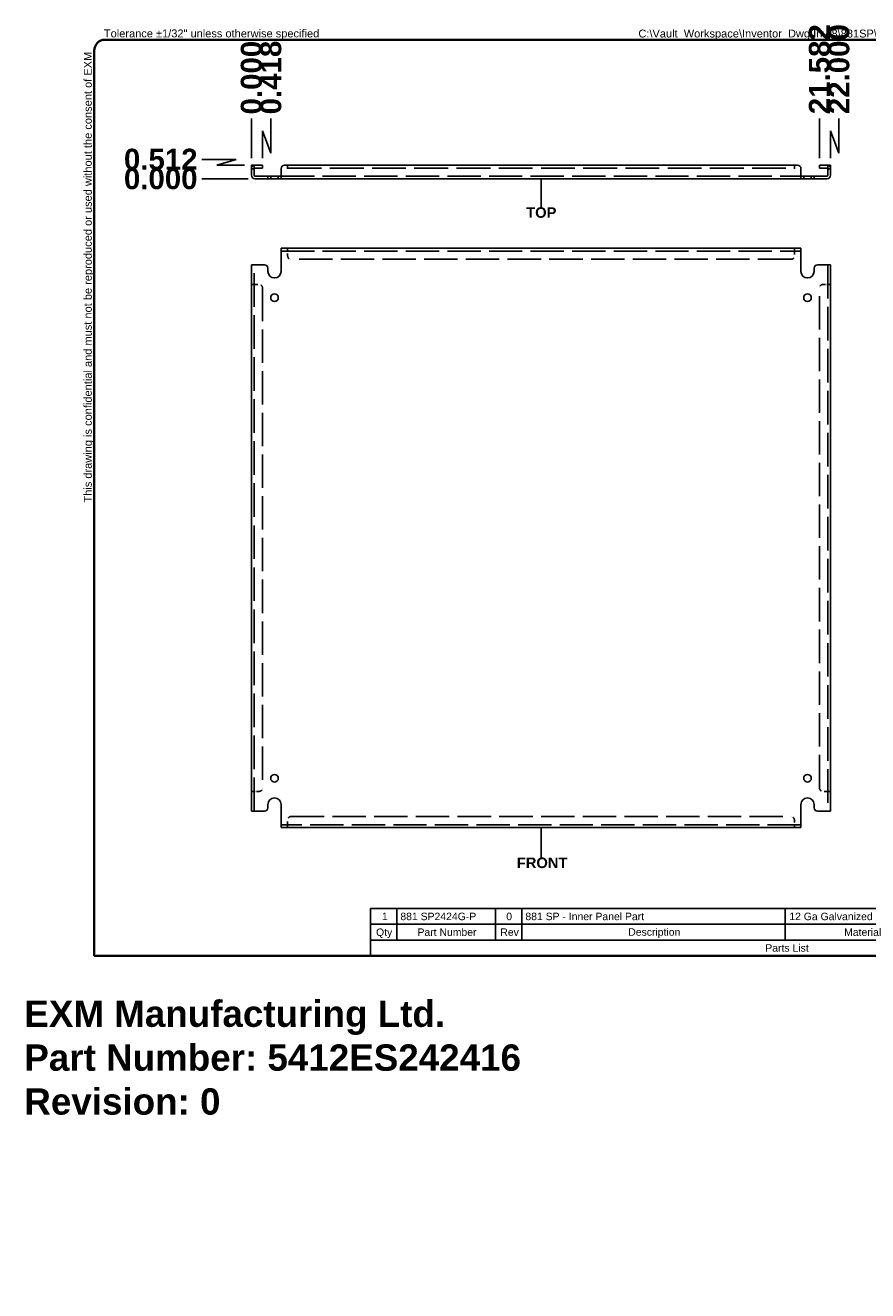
# Model space of a CAD drawing. Header units: inches. Extents: x 0 to 56.9, y -11 to 37.
# Tile 1 of 2: x 0 to 32, y -11 to 37. Entities that reach past the tile are written whole.
import ezdxf

# ---------------------------------------------------------------- set-up
doc = ezdxf.new("R2010")
doc.units = ezdxf.units.IN
doc.header["$LTSCALE"] = 6.666667
doc.header["$MEASUREMENT"] = 0
doc.linetypes.add('DASHED_SPACE', pattern=[0.2067, 0.1654, -0.0413])
doc.layers.get('0').update_dxf_attribs({"lineweight": 25})
for name, color, linetype, lineweight in [('Dimensions(ANSI)', 7, 'Continuous', 25), ('Hidden Edges(ANSI)', 7, 'DASHED_SPACE', 25), ('Sketch Geometry(ANSI)', 7, 'Continuous', 25), ('Symbols(ANSI)', 7, 'Continuous', 25), ('Visible Edges(ANSI)', 7, 'Continuous', 25)]:
    doc.layers.add(name, color=color, linetype=linetype, lineweight=lineweight)
doc.styles.add('Current-ANSI', font='arial.ttf')
doc.styles.add('Dimension-ANSI', font='arialbd.ttf')
doc.styles.add('Part List-ANSI', font='arial.ttf')
doc.styles.get("Standard").update_dxf_attribs({"font": 'arialbd.ttf'})
doc.dimstyles.new('INCH-ANSI', dxfattribs={"dimscale": 6.666667, "dimtxt": 0.12, "dimasz": 0.098425, "dimexe": 0.04, "dimexo": 0.04, "dimgap": 0.031496, "dimtad": 0, "dimtih": 1, "dimtoh": 1, "dimdec": 3, "dimrnd": 1e-08, "dimzin": 0, "dimdsep": 46, "dimtxsty": 'Dimension-ANSI', "dimcen": 0.09, "dimdle": 0.312, "dimclrd": 179, "dimclre": 179, "dimclrt": 7, "dimadec": 1, "dimazin": 0, "dimtfac": 1, "dimtdec": 3, "dimtofl": 0, "dimtmove": 0, "dimatfit": 3, "dimfxl": 1, "dimtolj": 1, "dimtzin": 4, "dimlwd": 25, "dimlwe": 25, "dimarcsym": 0})
doc.dimstyles.new('INCH-ANSI-VERTICAL', dxfattribs={"dimscale": 6.666667, "dimtxt": 0.12, "dimasz": 0.098425, "dimexe": 0.04, "dimexo": 0.04, "dimgap": 0.031496, "dimtad": 0, "dimtih": 1, "dimtoh": 1, "dimdec": 3, "dimrnd": 1e-08, "dimzin": 0, "dimdsep": 46, "dimtxsty": 'Dimension-ANSI', "dimcen": 0.09, "dimdle": 0.312, "dimclrd": 179, "dimclre": 179, "dimclrt": 7, "dimadec": 1, "dimazin": 0, "dimtfac": 1, "dimtdec": 3, "dimtofl": 0, "dimtmove": 0, "dimatfit": 3, "dimfxl": 1, "dimtolj": 1, "dimtzin": 4, "dimlwd": 25, "dimlwe": 25, "dimarcsym": 0})

# ---------------------------------------------------------------- blocks, each defined once
blk = doc.blocks.new('Parts List')
at = {"layer": 'Symbols(ANSI)'}
for p, q in [((13.023, 0.795), (3.548, 0.795)), ((3.548, 0.795), (3.548, 0.615)), ((3.848, 0.795), (3.848, 0.615)), ((4.973, 0.795), (4.973, 0.615)), ((5.273, 0.795), (5.273, 0.615)), ((8.273, 0.795), (8.273, 0.615)), ((10.023, 0.795), (10.023, 0.615)), ((11.523, 0.795), (11.523, 0.615)), ((13.023, 0.795), (13.023, 0.615)), ((13.023, 0.615), (3.548, 0.615)), ((3.548, 0.435), (3.548, 0.615)), ((3.848, 0.435), (3.848, 0.615)), ((4.973, 0.435), (4.973, 0.615)), ((5.273, 0.435), (5.273, 0.615)), ((8.273, 0.435), (8.273, 0.615)), ((10.023, 0.435), (10.023, 0.615)), ((11.523, 0.435), (11.523, 0.615)), ((13.023, 0.435), (13.023, 0.615)), ((3.548, 0.255), (3.548, 0.435)), ((13.023, 0.435), (3.548, 0.435)), ((13.023, 0.255), (13.023, 0.435)), ((13.023, 0.255), (3.548, 0.255))]:
    blk.add_line(p, q, dxfattribs=at)
at = {"layer": 'Symbols(ANSI)', "char_height": 0.085, "attachment_point": 7, "line_spacing_factor": 0.25, "style": 'Part List-ANSI'}
for s, insert in [('1', (3.678, 0.662)), ('881 SP2424G-P', (3.888, 0.66)), ('0', (5.095, 0.66)), ('881 SP - Inner Panel Part', (5.313, 0.66)), ('12 Ga Galvanized', (8.321, 0.66)), ('Unpainted', (10.068, 0.638)), ('Galvanized', (11.565, 0.66)), ('Part Number', (4.083, 0.481)), ('Rev', (5.027, 0.481)), ('Material', (8.946, 0.481)), ('Color', (10.637, 0.48)), ('Finish', (12.125, 0.481)), ('Qty', (3.611, 0.456)), ('Description', (6.485, 0.458)), ('Parts List', (8.047, 0.301))]:
    blk.add_mtext(s, dxfattribs=dict(at, insert=insert))
blk = doc.blocks.new('Datum Identifier1')
at = {"layer": 'Symbols(ANSI)', "color": 7, "linetype": 'Continuous', "lineweight": 25}
for p, q in [((5.491, 1.617), (5.491, 1.716)), ((5.491, 1.617), (5.491, 1.561)), ((5.491, 1.561), (5.491, 1.377))]:
    blk.add_line(p, q, dxfattribs=at)
at = {"layer": 'Symbols(ANSI)', "color": 7, "insert": (5.215, 1.253), "char_height": 0.12, "attachment_point": 7, "line_spacing_factor": 0.25, "style": 'Dimension-ANSI'}
blk.add_mtext('FRONT', dxfattribs=at)
blk = doc.blocks.new('Datum Identifier2')
at = {"layer": 'Symbols(ANSI)', "color": 7, "linetype": 'Continuous', "lineweight": 25}
for p, q in [((5.491, 9.01), (5.491, 9.108)), ((5.491, 9.01), (5.491, 8.97)), ((5.491, 8.97), (5.491, 8.786))]:
    blk.add_line(p, q, dxfattribs=at)
at = {"layer": 'Symbols(ANSI)', "color": 7, "insert": (5.322, 8.662), "char_height": 0.12, "attachment_point": 7, "line_spacing_factor": 0.25, "style": 'Dimension-ANSI'}
blk.add_mtext('TOP', dxfattribs=at)
blk = doc.blocks.new('*D12')
at = {"layer": 'Defpoints', "color": 0, "linetype": 'Continuous', "transparency": 16777216}
for p in [(8.629, 33.494), (8.629, 31.721), (8.629, 31.721)]:
    blk.add_point(p, dxfattribs=at)
at = {"layer": 'Dimensions(ANSI)', "color": 179, "linetype": 'Continuous', "lineweight": 25, "transparency": 16777216}
blk.add_line((8.629, 31.988), (8.629, 33.494), dxfattribs=at)
at = {"layer": 'Dimensions(ANSI)', "color": 7, "linetype": 'Continuous', "lineweight": 25, "transparency": 16777216, "insert": (8.629, 35.051), "char_height": 0.8, "attachment_point": 5, "rotation": 90, "style": 'Dimension-ANSI'}
blk.add_mtext('\\A1;0.000', dxfattribs=at)
blk = doc.blocks.new('*D13')
at = {"layer": 'Defpoints', "color": 0, "linetype": 'Continuous', "transparency": 16777216}
for p in [(9.366, 33.494), (8.629, 31.721), (9.047, 31.721)]:
    blk.add_point(p, dxfattribs=at)
at = {"layer": 'Dimensions(ANSI)', "color": 179, "linetype": 'Continuous', "lineweight": 25, "transparency": 16777216}
for p, q in [((9.366, 32.182), (9.366, 33.494)), ((9.047, 31.988), (9.047, 33.033)), ((9.047, 33.033), (9.366, 32.182))]:
    blk.add_line(p, q, dxfattribs=at)
at = {"layer": 'Dimensions(ANSI)', "color": 7, "linetype": 'Continuous', "lineweight": 25, "transparency": 16777216, "insert": (9.366, 35.054), "char_height": 0.8, "attachment_point": 5, "rotation": 90, "style": 'Dimension-ANSI'}
blk.add_mtext('\\A1;0.418', dxfattribs=at)
blk = doc.blocks.new('*D14')
at = {"layer": 'Defpoints', "color": 0, "linetype": 'Continuous', "transparency": 16777216}
for p in [(30.211, 33.494), (8.629, 31.721), (30.211, 31.721)]:
    blk.add_point(p, dxfattribs=at)
at = {"layer": 'Dimensions(ANSI)', "color": 179, "linetype": 'Continuous', "lineweight": 25, "transparency": 16777216}
blk.add_line((30.211, 31.988), (30.211, 33.494), dxfattribs=at)
at = {"layer": 'Dimensions(ANSI)', "color": 7, "linetype": 'Continuous', "lineweight": 25, "transparency": 16777216, "insert": (30.211, 35.371), "char_height": 0.8, "attachment_point": 5, "rotation": 90, "style": 'Dimension-ANSI'}
blk.add_mtext('\\A1;21.582', dxfattribs=at)
blk = doc.blocks.new('*D15')
at = {"layer": 'Defpoints', "color": 0, "linetype": 'Continuous', "transparency": 16777216}
for p in [(30.948, 33.494), (8.629, 31.721), (30.629, 31.721)]:
    blk.add_point(p, dxfattribs=at)
at = {"layer": 'Dimensions(ANSI)', "color": 179, "linetype": 'Continuous', "lineweight": 25, "transparency": 16777216}
for p, q in [((30.948, 32.182), (30.948, 33.494)), ((30.629, 31.988), (30.629, 33.033)), ((30.629, 33.033), (30.948, 32.182))]:
    blk.add_line(p, q, dxfattribs=at)
at = {"layer": 'Dimensions(ANSI)', "color": 7, "linetype": 'Continuous', "lineweight": 25, "transparency": 16777216, "insert": (30.948, 35.372), "char_height": 0.8, "attachment_point": 5, "rotation": 90, "style": 'Dimension-ANSI'}
blk.add_mtext('\\A1;22.000', dxfattribs=at)
blk = doc.blocks.new('*D20')
at = {"layer": 'Defpoints', "color": 0, "linetype": 'Continuous', "transparency": 16777216}
for p in [(6.74, 31.209), (8.765, 31.209), (8.765, 31.209)]:
    blk.add_point(p, dxfattribs=at)
at = {"layer": 'Dimensions(ANSI)', "color": 179, "linetype": 'Continuous', "lineweight": 25, "transparency": 16777216}
blk.add_line((8.499, 31.209), (6.74, 31.209), dxfattribs=at)
at = {"layer": 'Dimensions(ANSI)', "color": 7, "linetype": 'Continuous', "lineweight": 25, "transparency": 16777216, "insert": (5.182, 31.209), "char_height": 0.8, "attachment_point": 5, "style": 'Dimension-ANSI'}
blk.add_mtext('\\A1;0.000', dxfattribs=at)
blk = doc.blocks.new('*D21')
at = {"layer": 'Defpoints', "color": 0, "linetype": 'Continuous', "transparency": 16777216}
for p in [(6.74, 31.945), (8.629, 31.721), (8.765, 31.209)]:
    blk.add_point(p, dxfattribs=at)
at = {"layer": 'Dimensions(ANSI)', "color": 179, "linetype": 'Continuous', "lineweight": 25, "transparency": 16777216}
for p, q in [((8.052, 31.945), (6.74, 31.945)), ((7.317, 31.721), (8.052, 31.945)), ((8.363, 31.721), (7.317, 31.721))]:
    blk.add_line(p, q, dxfattribs=at)
at = {"layer": 'Dimensions(ANSI)', "color": 7, "linetype": 'Continuous', "lineweight": 25, "transparency": 16777216, "insert": (5.183, 31.945), "char_height": 0.8, "attachment_point": 5, "style": 'Dimension-ANSI'}
blk.add_mtext('\\A1;0.512', dxfattribs=at)
blk = doc.blocks.new('Borders EXM - B (Inch)')
at = {"layer": 'Sketch Geometry(ANSI)', "linetype": 'Continuous', "lineweight": 35}
for p, q in [((16.398, 10.692), (0.523, 10.692)), ((0.398, 10.567), (0.398, 0.255)), ((16.523, 0.38), (16.523, 10.567)), ((0.398, 0.255), (16.398, 0.255))]:
    blk.add_line(p, q, dxfattribs=at)
for centre, start, end in [((0.523, 10.567), 90, 180), ((16.398, 10.567), 0, 90), ((16.398, 0.38), 270, 0)]:
    blk.add_arc(centre, 0.125, start, end, dxfattribs=at)
at = {"layer": 'Symbols(ANSI)', "color": 7, "char_height": 0.09, "attachment_point": 7, "style": 'Current-ANSI'}
for s, insert in [('Tolerance ±1/32" unless otherwise specified', (0.509, 10.692)), ('Tolérance ±1/32" sauf spécification contraire', (13.93, 10.691))]:
    blk.add_mtext(s, dxfattribs=dict(at, insert=insert))
for s, insert, rotation in [('This drawing is confidential and must not be reproduced or used without the consent of EXM', (0.398, 5.419), 90), ('Ce dessin est confidentiel et ne doit pas être reproduit ou utilisé sans le consentement de EXM', (16.522, 10.576), 270)]:
    blk.add_mtext(s, dxfattribs=dict(at, insert=insert, rotation=rotation))
at = {"layer": 'Symbols(ANSI)', "color": 7, "style": 'Current-ANSI'}
blk.add_attdef('FILENAME_AND_PATH_001', (6.601, 10.718), '', height=0.09, dxfattribs=at)

msp = doc.modelspace()

# ---------------------------------------------------------------- linework, layer by layer
at = {"layer": 'Hidden Edges(ANSI)', "ltscale": 0.059898}
for p, q in [((8.7342, 31.5849), (8.6292, 31.5849)), ((9.3592, 31.2091), (9.3592, 31.3141)), ((9.6492, 31.2091), (9.6492, 31.3141)), ((29.6092, 31.3141), (29.6092, 31.2091)), ((29.8992, 31.3141), (29.8992, 31.2091)), ((30.5242, 31.5849), (30.6292, 31.5849)), ((10.004, 28.4632), (10.004, 28.5682)), ((10.0042, 28.4632), (10.0042, 28.5682)), ((29.2542, 28.4632), (29.2542, 28.5682)), ((29.2544, 28.4632), (29.2544, 28.5682)), ((8.7342, 27.1934), (8.6292, 27.1934)), ((8.7342, 27.1932), (8.6292, 27.1932)), ((30.5242, 27.1934), (30.6292, 27.1934)), ((30.5242, 27.1932), (30.6292, 27.1932)), ((8.7342, 7.9432), (8.6292, 7.9432)), ((8.7342, 7.943), (8.6292, 7.943)), ((30.5242, 7.9432), (30.6292, 7.9432)), ((30.5242, 7.943), (30.6292, 7.943)), ((10.004, 6.6732), (10.004, 6.5682)), ((10.0042, 6.6732), (10.0042, 6.5682)), ((29.2542, 6.6732), (29.2542, 6.5682)), ((29.2544, 6.6732), (29.2544, 6.5682))]:
    msp.add_line(p, q, dxfattribs=at)
at = {"layer": 'Hidden Edges(ANSI)', "ltscale": 1.146589}
for p, q in [((9.7542, 31.3141), (29.5042, 31.3141)), ((9.7542, 28.4632), (29.5042, 28.4632)), ((29.5042, 6.6732), (9.7542, 6.6732))]:
    msp.add_line(p, q, dxfattribs=at)
at = {"layer": 'Hidden Edges(ANSI)', "ltscale": 1.164127}
msp.add_line((10.0042, 31.6161), (29.2542, 31.6161), dxfattribs=at)
at = {"layer": 'Hidden Edges(ANSI)', "ltscale": 0.027725}
for p, q in [((10.0042, 28.4632), (10.0042, 28.4322)), ((29.2542, 28.4632), (29.2542, 28.4322)), ((8.7342, 27.1932), (8.7652, 27.1932)), ((30.5242, 27.1932), (30.4932, 27.1932)), ((8.7342, 7.9432), (8.7652, 7.9432)), ((30.5242, 7.9432), (30.4932, 7.9432)), ((10.0042, 6.6732), (10.0042, 6.7042)), ((29.2542, 6.6732), (29.2542, 6.7042))]:
    msp.add_line(p, q, dxfattribs=at)
at = {"layer": 'Hidden Edges(ANSI)', "ltscale": 0.089611}
for p, q in [((10.0042, 28.2752), (10.0042, 28.4322)), ((29.2542, 28.4322), (29.2542, 28.2752)), ((8.7652, 27.1932), (8.9222, 27.1932)), ((30.3362, 27.1932), (30.4932, 27.1932)), ((8.9222, 7.9432), (8.7652, 7.9432)), ((30.4932, 7.9432), (30.3362, 7.9432)), ((10.0042, 6.7042), (10.0042, 6.8612)), ((29.2542, 6.8612), (29.2542, 6.7042))]:
    msp.add_line(p, q, dxfattribs=at)
at = {"layer": 'Hidden Edges(ANSI)', "ltscale": 1.158312}
for p, q in [((8.7342, 7.1932), (8.7342, 27.9432)), ((30.5242, 27.9432), (30.5242, 7.1932))]:
    msp.add_line(p, q, dxfattribs=at)
at = {"layer": 'Hidden Edges(ANSI)', "ltscale": 1.149008}
for p, q in [((29.1292, 28.1502), (10.1292, 28.1502)), ((9.0472, 27.0682), (9.0472, 8.0682)), ((30.2112, 8.0682), (30.2112, 27.0682)), ((10.1292, 6.9862), (29.1292, 6.9862))]:
    msp.add_line(p, q, dxfattribs=at)
at = {"layer": 'Hidden Edges(ANSI)', "ltscale": 0.104098}
for centre, start, end in [((8.7652, 31.5851), 103.17589, 180), ((30.4932, 31.5851), 0, 76.82411)]:
    msp.add_arc(centre, 0.136, start, end, dxfattribs=at)
at = {"layer": 'Hidden Edges(ANSI)', "ltscale": 0.112096}
for centre, start, end in [((10.1292, 28.2752), 180, 270), ((29.1292, 28.2752), 270, 0), ((8.9222, 27.0682), 0, 90), ((30.3362, 27.0682), 90, 180), ((8.9222, 8.0682), 270, 0), ((30.3362, 8.0682), 180, 270), ((10.1292, 6.8612), 90, 180), ((29.1292, 6.8612), 0, 90)]:
    msp.add_arc(centre, 0.125, start, end, dxfattribs=at)
at = {"layer": 'Visible Edges(ANSI)'}
for p, q in [((8.6292, 31.5961), (8.6292, 31.7211)), ((8.7342, 31.7211), (8.6292, 31.7211)), ((8.7342, 31.7211), (8.7342, 31.5961)), ((8.7652, 31.7211), (8.9222, 31.7211)), ((8.9222, 31.7211), (9.0472, 31.7211)), ((9.0472, 31.6161), (9.0472, 31.7211)), ((10.004, 31.7211), (9.8792, 31.7211)), ((10.004, 31.5849), (10.004, 31.7211)), ((29.2542, 31.7211), (10.0042, 31.7211)), ((10.0042, 31.7211), (10.0042, 31.5851)), ((29.2542, 31.7211), (29.2542, 31.5851)), ((29.3792, 31.7211), (29.2544, 31.7211)), ((29.2544, 31.7211), (29.2544, 31.5849)), ((30.2112, 31.7211), (30.3362, 31.7211)), ((30.2112, 31.7211), (30.2112, 31.6161)), ((30.3362, 31.7211), (30.4932, 31.7211)), ((30.5242, 31.5961), (30.5242, 31.7211)), ((30.6292, 31.7211), (30.5242, 31.7211)), ((30.6292, 31.7211), (30.6292, 31.5961)), ((8.6292, 31.3451), (8.6292, 31.5961)), ((8.7342, 31.3451), (8.7342, 31.5961)), ((8.7652, 31.6161), (8.9222, 31.6161)), ((8.7652, 31.3141), (9.1292, 31.3141)), ((9.0472, 31.6161), (8.9222, 31.6161)), ((9.1292, 31.3141), (9.2542, 31.3141)), ((9.2542, 31.2091), (9.2542, 31.3141)), ((9.2542, 31.3141), (9.7542, 31.3141)), ((9.7542, 31.5961), (9.7542, 31.3451)), ((9.7542, 31.3451), (9.7542, 31.2091)), ((10.0042, 31.5849), (10.004, 31.5849)), ((10.0042, 31.5851), (10.0042, 31.5849)), ((29.2542, 31.5849), (29.2542, 31.5851)), ((29.2544, 31.5849), (29.2542, 31.5849)), ((29.5042, 31.3451), (29.5042, 31.5961)), ((29.5042, 31.3451), (29.5042, 31.2091)), ((29.5042, 31.3141), (30.0042, 31.3141)), ((30.0042, 31.3141), (30.1292, 31.3141)), ((30.0042, 31.3141), (30.0042, 31.2091)), ((30.1292, 31.3141), (30.4932, 31.3141)), ((30.3362, 31.6161), (30.2112, 31.6161)), ((30.3362, 31.6161), (30.4932, 31.6161)), ((30.5242, 31.5961), (30.5242, 31.3451)), ((30.6292, 31.5961), (30.6292, 31.3451)), ((9.1292, 31.2091), (8.7652, 31.2091)), ((9.2542, 31.2091), (9.1292, 31.2091)), ((9.7542, 31.2091), (9.2542, 31.2091)), ((29.5042, 31.2091), (9.7542, 31.2091)), ((30.0042, 31.2091), (29.5042, 31.2091)), ((30.1292, 31.2091), (30.0042, 31.2091)), ((30.4932, 31.2091), (30.1292, 31.2091)), ((29.5042, 28.5682), (9.7542, 28.5682)), ((9.7542, 28.5682), (9.7542, 28.4322)), ((9.7542, 28.4322), (9.7542, 27.6932)), ((29.5042, 28.5682), (29.5042, 28.4322)), ((29.5042, 27.6932), (29.5042, 28.4322)), ((8.6292, 27.9432), (8.7652, 27.9432)), ((8.6292, 27.9432), (8.6292, 7.1932)), ((9.1292, 27.9432), (8.7652, 27.9432)), ((30.4932, 27.9432), (30.1292, 27.9432)), ((30.6292, 27.9432), (30.4932, 27.9432)), ((30.6292, 7.1932), (30.6292, 27.9432)), ((9.2542, 27.6932), (9.2542, 27.8182)), ((30.0042, 27.8182), (30.0042, 27.6932)), ((9.2542, 7.3182), (9.2542, 7.4432)), ((9.7542, 7.4432), (9.7542, 6.7042)), ((29.5042, 6.7042), (29.5042, 7.4432)), ((30.0042, 7.4432), (30.0042, 7.3182)), ((8.6292, 7.1932), (8.7652, 7.1932)), ((8.7652, 7.1932), (9.1292, 7.1932)), ((30.1292, 7.1932), (30.4932, 7.1932)), ((30.6292, 7.1932), (30.4932, 7.1932)), ((9.7542, 6.5682), (9.7542, 6.7042)), ((9.7542, 6.5682), (29.5042, 6.5682)), ((29.5042, 6.5682), (29.5042, 6.7042))]:
    msp.add_line(p, q, dxfattribs=at)
for centre in [(9.5042, 26.6932), (29.7542, 26.6932), (9.5042, 8.4432), (29.7542, 8.4432)]:
    msp.add_circle(centre, 0.145, dxfattribs=at)
for centre, radius, start, end in [((8.7652, 31.5851), 0.136, 90, 103.17589), ((9.8792, 31.5961), 0.125, 90, 180), ((29.3792, 31.5961), 0.125, 0, 90), ((30.4932, 31.5851), 0.136, 76.82411, 90), ((8.7652, 31.3451), 0.136, 180, 270), ((8.7652, 31.5851), 0.031, 90, 180), ((8.7652, 31.3451), 0.031, 180, 270), ((30.4932, 31.5851), 0.031, 0, 90), ((30.4932, 31.3451), 0.136, 270, 0), ((30.4932, 31.3451), 0.031, 270, 0), ((9.1292, 27.8182), 0.125, 0, 90), ((30.1292, 27.8182), 0.125, 90, 180), ((9.5042, 27.6932), 0.25, 180, 0), ((29.7542, 27.6932), 0.25, 180, 0), ((9.5042, 7.4432), 0.25, 0, 180), ((29.7542, 7.4432), 0.25, 0, 180), ((9.1292, 7.3182), 0.125, 270, 0), ((30.1292, 7.3182), 0.125, 180, 270)]:
    msp.add_arc(centre, radius, start, end, dxfattribs=at)

# ---------------------------------------------------------------- block references
at = {"xscale": 3.333333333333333, "yscale": 3.333333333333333, "zscale": 3.333333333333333}
msp.add_blockref('Borders EXM - B (Inch)', (1.3262, 0.8485), dxfattribs=at).add_auto_attribs({'FILENAME_AND_PATH_001': 'C:\\Vault_Workspace\\Inventor_Dwg\\Inv-8\\881SP\\881SP2424G.idw'})
at = {"layer": 'Symbols(ANSI)', "xscale": 3.333333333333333, "yscale": 3.333333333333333, "zscale": 3.333333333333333}
for name in ['Datum Identifier2', 'Datum Identifier1', 'Parts List']:
    msp.add_blockref(name, (1.3262, 0.8485), dxfattribs=at)

# ---------------------------------------------------------------- texts
at = {"insert": (0, 0), "char_height": 1, "attachment_point": 1}
msp.add_mtext_dynamic_manual_height_columns('EXM Manufacturing Ltd.\\PPart Number: 5412ES242416\\PRevision: 0', width=6.990976, gutter_width=1, heights=[0], dxfattribs=at).dxf.set("width", 100)

# ---------------------------------------------------------------- dimensions: what is measured, and where the dimension line sits
at = {"layer": 'Dimensions(ANSI)', "color": 179, "linetype": 'Continuous', "lineweight": 25, "true_color": 0x262658}
for feature_location, offset, dtype, origin, dimstyle, picture, middle in [((30.6292, 31.7211), (0.3185, 1.773), 1, (8.6292, 31.7211), 'INCH-ANSI-VERTICAL', '*D15', (30.9477, 35.3718)), ((30.2112, 31.7211), (0, 1.773), 1, (8.6292, 31.7211), 'INCH-ANSI-VERTICAL', '*D14', (30.2112, 35.3712)), ((8.6292378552, 31.7211310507), (0, 1.7730139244), 1, (8.6292378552, 31.7211310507), 'INCH-ANSI-VERTICAL', '*D12', (8.6292378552, 35.0514584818)), ((9.0472, 31.7211), (0.3185, 1.773), 1, (8.6292, 31.7211), 'INCH-ANSI-VERTICAL', '*D13', (9.3657, 35.0539)), ((8.6292, 31.7211), (-1.8895, 0.2243), 0, (8.7652, 31.2091), 'INCH-ANSI', '*D21', (5.183, 31.9454)), ((8.7652378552, 31.2091310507), (-2.0254811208, 0), 0, (8.7652378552, 31.2091310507), 'INCH-ANSI', '*D20', (5.1824432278, 31.2091310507))]:
    dim = msp.add_ordinate_dim(feature_location=feature_location, offset=offset, dtype=dtype, origin=origin, dimstyle=dimstyle, override={"dimgap": 0.031496, "dimtad": 0, "dimdec": 3, "dimlfac": 1, "dimtol": 0, "dimlim": 0, "dimtp": 0, "dimtm": 0, "dimtdec": 3}, dxfattribs=at)
    dim.commit()
    dim.dimension.update_dxf_attribs({"geometry": picture, "text_midpoint": middle})

doc.saveas('drawing.dxf')
